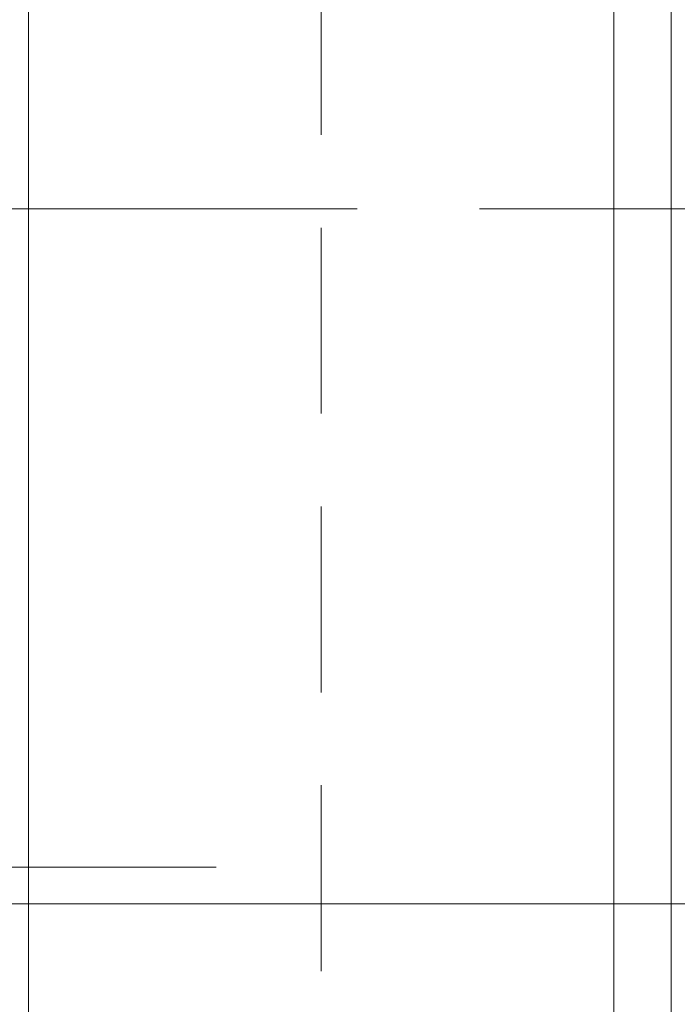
# Model space of a CAD drawing. Header units: millimetres. Extents: x 213386 to 506888, y 183055 to 450952.
# Tile 81 of 256: x 373274 to 373498, y 295860 to 296197. Entities that reach past the tile are written whole.
import ezdxf

# ---------------------------------------------------------------- set-up
doc = ezdxf.new("R2010")
doc.units = ezdxf.units.MM
for name, pattern in [('CK_Čerchovaná 50', [6, 3, -1.5, 0, -1.5]), ('DASHDOTX2', [2, 1, -0.5, 0, -0.5]), ('ČERCHOVANÁ', [25.4, 12.7, -6.35, 0, -6.35]), ('ČÁRKOVANÁ', [19.05, 12.7, -6.35])]:
    doc.linetypes.add(name, pattern=pattern)
for name, color, linetype, lineweight in [('FASÁDA DETAILNÍ', 255, 'Continuous', 0), ('HU-ocel pohled', 255, 'Continuous', 0), ('HU-osy', 255, 'DASHDOTX2', 0), ('KOTY', 255, 'Continuous', 0), ('KOTY 50', 255, 'Continuous', 0), ('NOVA', 255, 'Continuous', 0), ('OSY', 255, 'Continuous', 0), ('TENKA', 255, 'Continuous', 0)]:
    doc.layers.add(name, color=color, linetype=linetype, lineweight=lineweight)
doc.layers.get('KOTY').off()
doc.layers.get('KOTY 50').off()

# ---------------------------------------------------------------- blocks, each defined once
blk = doc.blocks.new('NOVÁ PODLAHA')
at = {"layer": 'NOVA'}
blk.add_lwpolyline([(25700, 16457.5), (25700, 0), (0, 0), (0, 15942.5)], dxfattribs=at)
blk = doc.blocks.new('ztužení sloupů 2')
at = {"layer": 'HU-ocel pohled'}
blk.add_lwpolyline([(141027.96, 177367.86), (141027.96, 176607.86), (141587.96, 176607.86), (141587.96, 177367.86)], close=True, dxfattribs=at)
at = {"layer": 'HU-osy', "ltscale": 100}
blk.add_line((141662.78, 176987.86), (140895.42, 176987.86), dxfattribs=at)

msp = doc.modelspace()

# ---------------------------------------------------------------- linework, layer by layer
at = {"layer": 'FASÁDA DETAILNÍ'}
msp.add_line((373340.76, 295907.15), (373015.07, 295907.15), dxfattribs=at)
msp.add_line((373340.76, 295907.15), (373015.07, 295907.15), dxfattribs=at)
for points in [[(399376.64, 284532.15), (373276.64, 284532.15), (373276.64, 307732.15), (399376.64, 307732.15)], [(399176.64, 284732.15), (373476.64, 284732.15), (373476.64, 307532.15), (399176.64, 307532.15)]]:
    msp.add_lwpolyline(points, close=True, dxfattribs=at)
at = {"layer": 'FASÁDA DETAILNÍ', "color": 7, "linetype": 'ČÁRKOVANÁ', "ltscale": 5}
msp.add_lwpolyline([(399276.64, 284632.15), (373376.64, 284632.15), (373376.64, 307632.15), (399276.64, 307632.15)], close=True, dxfattribs=at)
at = {"layer": 'NOVA'}
msp.add_line((373576.64, 295894.65), (373270.64, 295894.65), dxfattribs=at)
at = {"layer": 'OSY', "linetype": 'ČERCHOVANÁ', "ltscale": 25}
msp.add_line((400063.19, 296132.15), (372424.22, 296132.15), dxfattribs=at)
at = {"layer": 'TENKA', "linetype": 'CK_Čerchovaná 50', "ltscale": 50}
msp.add_line((373476.64, 284532.15), (373476.64, 307732.15), dxfattribs=at)
at = {"layer": 'TENKA', "ltscale": 20}
msp.add_lwpolyline([(373476.64, 291589.65), (373476.64, 295894.65)], dxfattribs=at)

# ---------------------------------------------------------------- block references
at = {"layer": 'KOTY'}
msp.add_blockref('NOVÁ PODLAHA', (373476.64, 284732.15), dxfattribs=at)
at = {"layer": 'KOTY 50'}
msp.add_blockref('ztužení sloupů 2', (232468.31, 119144.3), dxfattribs=at)

doc.saveas('drawing.dxf')
